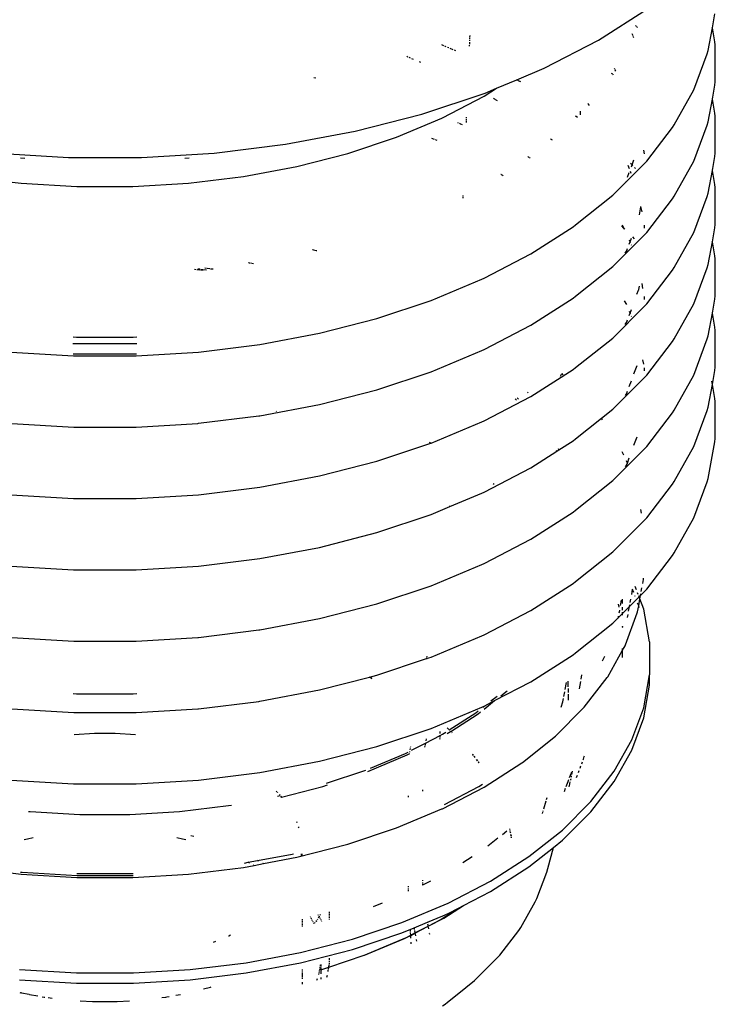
# Model space of a CAD drawing. Extents: x -15886 to -11493, y 1975 to 5059.
# Tile 36 of 47: x -13666 to -13650, y 3089 to 3111. Entities that reach past the tile are written whole.
import ezdxf

# ---------------------------------------------------------------- set-up
doc = ezdxf.new("R2010")
doc.units = 0
doc.header["$MEASUREMENT"] = 0
doc.layers.get('0').update_dxf_attribs({"linetype": 'CONTINUOUS'})

# ---------------------------------------------------------------- blocks, each defined once
blk = doc.blocks.new('A$C72A74DBC')
at = {"color": 2}
for p, q in [((273.998, 283.273), (274.558, 283.632)), ((275.304, 283.413), (275.333, 283.573)), ((274.395, 283.319), (274.385, 283.344)), ((274.434, 283.426), (274.421, 283.439)), ((274.445, 283.415), (274.436, 283.423)), ((275.256, 283.152), (275.304, 283.413)), ((275.304, 283.413), (275.302, 283.42)), ((275.333, 283.253), (275.304, 283.413)), ((272.522, 283.225), (272.523, 283.25)), ((272.523, 283.262), (272.524, 283.274)), ((272.524, 283.286), (272.525, 283.297)), ((272.525, 283.307), (272.526, 283.326)), ((273.376, 282.949), (273.998, 283.273)), ((274.402, 283.298), (274.396, 283.315)), ((275.337, 283.216), (275.333, 283.253)), ((272.226, 283.207), (272.201, 283.218)), ((272.254, 283.195), (272.239, 283.201)), ((272.284, 283.183), (272.269, 283.189)), ((272.333, 283.162), (272.3, 283.176)), ((272.365, 283.149), (272.349, 283.155)), ((272.521, 283.201), (272.521, 283.213)), ((275.244, 283.116), (275.256, 283.152)), ((275.337, 282.793), (275.337, 283.216)), ((271.814, 283.078), (271.8, 283.084)), ((271.844, 283.065), (271.828, 283.072)), ((271.877, 283.051), (271.86, 283.059)), ((271.964, 283.015), (271.947, 283.022)), ((275.092, 282.703), (275.244, 283.116)), ((273.062, 282.818), (273.376, 282.949)), ((274.185, 282.939), (274.181, 282.945)), ((274.19, 282.93), (274.186, 282.936)), ((274.198, 282.916), (274.191, 282.927)), ((270.759, 282.835), (270.735, 282.84)), ((272.83, 282.721), (273.062, 282.818)), ((273.097, 282.799), (273.062, 282.818)), ((273.108, 282.794), (273.102, 282.797)), ((274.162, 282.88), (274.149, 282.89)), ((274.163, 282.88), (274.162, 282.88)), ((274.17, 282.872), (274.165, 282.878)), ((275.333, 282.755), (275.337, 282.793)), ((272.688, 282.629), (272.83, 282.721)), ((272.699, 282.665), (272.83, 282.721)), ((274.866, 282.301), (275.092, 282.703)), ((275.304, 282.596), (275.333, 282.755)), ((271.973, 282.424), (272.699, 282.665)), ((272.21, 282.381), (272.688, 282.629)), ((272.801, 282.601), (272.794, 282.605)), ((272.809, 282.596), (272.805, 282.598)), ((272.822, 282.587), (272.813, 282.593)), ((272.841, 282.575), (272.827, 282.584)), ((275.256, 282.335), (275.304, 282.596)), ((275.304, 282.596), (275.302, 282.603)), ((275.333, 282.436), (275.304, 282.596)), ((273.789, 282.456), (273.789, 282.444)), ((273.789, 282.44), (273.789, 282.415)), ((273.883, 282.539), (273.878, 282.546)), ((273.896, 282.522), (273.885, 282.537)), ((271.208, 282.227), (271.973, 282.424)), ((271.683, 282.16), (272.203, 282.378)), ((272.203, 282.378), (272.21, 282.381)), ((272.484, 282.328), (272.484, 282.348)), ((272.485, 282.354), (272.485, 282.367)), ((272.486, 282.378), (272.486, 282.388)), ((273.741, 282.397), (273.735, 282.402)), ((273.758, 282.384), (273.744, 282.395)), ((275.244, 282.299), (275.256, 282.335)), ((275.337, 282.399), (275.333, 282.436)), ((275.337, 281.975), (275.337, 282.399)), ((270.412, 282.078), (271.208, 282.227)), ((272.394, 282.319), (272.385, 282.323)), ((272.416, 282.31), (272.404, 282.315)), ((272.44, 282.3), (272.422, 282.308)), ((274.551, 281.885), (274.847, 282.269)), ((274.847, 282.269), (274.866, 282.301)), ((275.092, 281.886), (275.244, 282.299)), ((271.127, 281.974), (271.683, 282.16)), ((272.118, 282.133), (272.088, 282.146)), ((272.151, 282.12), (272.131, 282.128)), ((273.452, 282.139), (273.45, 282.141)), ((273.461, 282.132), (273.455, 282.137)), ((273.471, 282.124), (273.463, 282.13)), ((269.593, 281.977), (270.412, 282.078)), ((274.524, 281.969), (274.516, 282.012)), ((267.09, 281.977), (267.923, 281.926)), ((267.375, 281.924), (267.425, 281.918)), ((267.923, 281.926), (268.76, 281.926)), ((268.76, 281.926), (269.593, 281.977)), ((269.258, 281.918), (269.309, 281.924)), ((270.54, 281.824), (271.127, 281.974)), ((273.193, 281.933), (273.19, 281.934)), ((273.203, 281.927), (273.195, 281.931)), ((273.215, 281.921), (273.206, 281.926)), ((274.383, 281.842), (274.405, 281.9)), ((274.525, 281.857), (274.551, 281.885)), ((274.866, 281.484), (275.092, 281.886)), ((275.304, 281.779), (275.333, 281.938)), ((275.333, 281.938), (275.337, 281.975)), ((269.93, 281.709), (270.54, 281.824)), ((274.162, 281.494), (274.525, 281.857)), ((274.353, 281.798), (274.339, 281.835)), ((274.373, 281.743), (274.364, 281.767)), ((274.383, 281.842), (274.365, 281.86)), ((274.376, 281.821), (274.383, 281.842)), ((274.39, 281.835), (274.383, 281.842)), ((274.423, 281.802), (274.411, 281.814)), ((275.256, 281.517), (275.304, 281.779)), ((275.304, 281.779), (275.302, 281.786)), ((275.333, 281.619), (275.304, 281.779)), ((266.754, 281.709), (267.382, 281.632)), ((269.301, 281.632), (269.93, 281.709)), ((272.882, 281.732), (272.88, 281.733)), ((272.899, 281.721), (272.885, 281.73)), ((272.905, 281.717), (272.901, 281.719)), ((274.306, 281.651), (274.308, 281.654)), ((274.332, 281.702), (274.351, 281.754)), ((267.382, 281.632), (268.021, 281.593)), ((268.021, 281.593), (268.663, 281.593)), ((268.663, 281.593), (269.301, 281.632)), ((275.337, 281.582), (275.333, 281.619)), ((275.337, 281.159), (275.337, 281.582)), ((272.446, 281.461), (272.447, 281.48)), ((272.448, 281.489), (272.448, 281.492)), ((273.735, 281.155), (274.162, 281.494)), ((274.551, 281.067), (274.847, 281.452)), ((274.847, 281.452), (274.866, 281.484)), ((275.092, 281.069), (275.244, 281.482)), ((275.244, 281.482), (275.256, 281.517)), ((274.467, 281.272), (274.483, 281.362)), ((274.497, 281.303), (274.485, 281.365)), ((273.224, 280.824), (273.708, 281.134)), ((273.708, 281.134), (273.735, 281.155)), ((274.29, 281.119), (274.265, 281.144)), ((274.29, 281.119), (274.272, 281.151)), ((274.298, 281.104), (274.29, 281.119)), ((274.301, 281.107), (274.29, 281.119)), ((274.526, 281.148), (274.524, 281.152)), ((274.526, 281.145), (274.526, 281.148)), ((274.526, 281.142), (274.526, 281.145)), ((274.526, 281.118), (274.526, 281.142)), ((275.304, 280.962), (275.333, 281.121)), ((275.333, 281.121), (275.337, 281.159)), ((274.162, 280.677), (274.525, 281.04)), ((274.36, 280.962), (274.353, 280.981)), ((274.36, 280.962), (274.375, 281.003)), ((274.412, 280.997), (274.39, 281.018)), ((274.525, 281.04), (274.551, 281.067)), ((274.866, 280.667), (275.092, 281.069)), ((270.727, 280.869), (270.722, 280.87)), ((270.764, 280.859), (270.732, 280.867)), ((274.305, 280.832), (274.325, 280.866)), ((274.325, 280.866), (274.327, 280.871)), ((274.327, 280.872), (274.332, 280.884)), ((274.327, 280.871), (274.327, 280.872)), ((274.351, 280.936), (274.36, 280.962)), ((274.365, 280.95), (274.36, 280.962)), ((274.375, 280.923), (274.373, 280.926)), ((275.256, 280.701), (275.304, 280.962)), ((275.304, 280.962), (275.302, 280.969)), ((275.333, 280.802), (275.304, 280.962)), ((270.772, 280.857), (270.768, 280.858)), ((272.687, 280.544), (273.224, 280.824)), ((275.337, 280.765), (275.333, 280.802)), ((275.337, 280.341), (275.337, 280.765)), ((269.389, 280.641), (269.369, 280.643)), ((269.428, 280.636), (269.399, 280.64)), ((269.428, 280.646), (269.408, 280.648)), ((269.468, 280.631), (269.437, 280.635)), ((269.467, 280.641), (269.438, 280.645)), ((269.507, 280.636), (269.476, 280.64)), ((269.505, 280.655), (269.485, 280.658)), ((269.544, 280.65), (269.515, 280.654)), ((269.584, 280.646), (269.553, 280.649)), ((269.989, 280.72), (269.983, 280.721)), ((270.003, 280.717), (269.996, 280.718)), ((270.044, 280.709), (270.01, 280.716)), ((273.735, 280.337), (274.162, 280.677)), ((274.847, 280.635), (274.866, 280.667)), ((275.092, 280.251), (275.244, 280.664)), ((275.244, 280.664), (275.256, 280.701)), ((272.079, 280.289), (272.66, 280.532)), ((272.66, 280.532), (272.687, 280.544)), ((274.551, 280.25), (274.847, 280.635)), ((274.458, 280.409), (274.459, 280.413)), ((274.459, 280.413), (274.46, 280.415)), ((274.46, 280.415), (274.467, 280.455)), ((274.507, 280.428), (274.497, 280.485)), ((273.224, 280.007), (273.708, 280.317)), ((273.708, 280.317), (273.735, 280.337)), ((274.439, 280.36), (274.458, 280.409)), ((274.526, 280.332), (274.524, 280.335)), ((274.526, 280.328), (274.526, 280.332)), ((274.526, 280.325), (274.526, 280.328)), ((274.526, 280.301), (274.526, 280.325)), ((275.304, 280.144), (275.333, 280.304)), ((275.333, 280.304), (275.337, 280.341)), ((271.457, 280.081), (272.079, 280.289)), ((274.162, 279.859), (274.525, 280.223)), ((274.323, 280.243), (274.298, 280.286)), ((274.36, 280.144), (274.375, 280.186)), ((274.525, 280.223), (274.551, 280.25)), ((274.866, 279.849), (275.092, 280.251)), ((270.801, 279.913), (271.457, 280.081)), ((274.351, 280.119), (274.36, 280.144)), ((274.36, 280.144), (274.353, 280.163)), ((274.365, 280.132), (274.36, 280.144)), ((274.375, 280.105), (274.373, 280.109)), ((275.256, 279.883), (275.304, 280.144)), ((275.304, 280.144), (275.302, 280.151)), ((275.333, 279.984), (275.304, 280.144)), ((272.687, 279.728), (273.224, 280.007)), ((274.305, 280.015), (274.325, 280.049)), ((274.325, 280.049), (274.327, 280.053)), ((274.327, 280.055), (274.332, 280.067)), ((274.327, 280.053), (274.327, 280.055)), ((275.337, 279.947), (275.333, 279.984)), ((267.976, 279.872), (268.016, 279.869)), ((268.016, 279.869), (268.667, 279.869)), ((268.667, 279.869), (268.707, 279.872)), ((270.118, 279.784), (270.801, 279.913)), ((273.735, 279.52), (274.162, 279.859)), ((274.847, 279.818), (274.866, 279.849)), ((275.092, 279.435), (275.244, 279.848)), ((275.244, 279.848), (275.256, 279.883)), ((275.337, 279.524), (275.337, 279.947)), ((268.015, 279.793), (267.975, 279.791)), ((268.669, 279.793), (268.015, 279.793)), ((268.708, 279.791), (268.669, 279.793)), ((269.415, 279.698), (270.118, 279.784)), ((274.551, 279.433), (274.847, 279.818)), ((267.268, 279.698), (267.983, 279.655)), ((268.015, 279.676), (267.979, 279.673)), ((267.983, 279.655), (268.701, 279.655)), ((268.669, 279.676), (268.015, 279.676)), ((268.705, 279.673), (268.669, 279.676)), ((268.701, 279.655), (269.415, 279.698)), ((272.079, 279.472), (272.66, 279.716)), ((272.66, 279.716), (272.687, 279.728)), ((273.708, 279.5), (273.735, 279.52)), ((274.405, 279.449), (274.44, 279.543)), ((274.517, 279.56), (274.507, 279.611)), ((274.526, 279.514), (274.524, 279.518)), ((274.526, 279.511), (274.526, 279.514)), ((274.526, 279.508), (274.526, 279.511)), ((274.526, 279.484), (274.526, 279.508)), ((275.333, 279.487), (275.337, 279.524)), ((271.457, 279.265), (272.079, 279.472)), ((273.224, 279.19), (273.708, 279.5)), ((273.575, 279.447), (273.558, 279.417)), ((273.593, 279.439), (273.582, 279.451)), ((274.162, 279.043), (274.525, 279.406)), ((274.525, 279.406), (274.551, 279.433)), ((274.866, 279.033), (275.092, 279.435)), ((275.304, 279.327), (275.333, 279.487)), ((274.351, 279.302), (274.376, 279.369)), ((275.256, 279.066), (275.304, 279.327)), ((275.304, 279.327), (275.297, 279.365)), ((275.333, 279.168), (275.304, 279.327)), ((270.801, 279.096), (271.457, 279.265)), ((272.687, 278.911), (273.224, 279.19)), ((273.082, 279.16), (273.067, 279.175)), ((273.192, 279.231), (273.186, 279.237)), ((274.306, 279.2), (274.325, 279.232)), ((274.325, 279.232), (274.327, 279.236)), ((274.327, 279.236), (274.328, 279.238)), ((274.328, 279.238), (274.332, 279.251)), ((270.118, 278.968), (270.801, 279.096)), ((273.059, 279.146), (273.043, 279.162)), ((275.244, 279.03), (275.256, 279.066)), ((275.337, 279.131), (275.333, 279.168)), ((275.337, 278.707), (275.337, 279.131)), ((269.415, 278.882), (270.105, 278.966)), ((270.105, 278.966), (270.118, 278.968)), ((270.309, 279.019), (270.305, 279.02)), ((274.033, 278.94), (274.03, 278.945)), ((274.033, 278.94), (274.162, 279.043)), ((274.551, 278.616), (274.847, 279.001)), ((274.847, 279.001), (274.866, 279.033)), ((275.092, 278.617), (275.244, 279.03)), ((267.276, 278.881), (267.985, 278.838)), ((267.985, 278.838), (268.698, 278.838)), ((268.698, 278.838), (269.407, 278.881)), ((269.407, 278.881), (269.415, 278.882)), ((272.079, 278.655), (272.66, 278.898)), ((272.66, 278.898), (272.687, 278.911)), ((273.735, 278.704), (274.033, 278.94)), ((274.046, 278.923), (274.033, 278.94)), ((274.405, 278.631), (274.44, 278.726)), ((271.457, 278.447), (272.077, 278.654)), ((272.077, 278.654), (272.062, 278.662)), ((272.077, 278.654), (272.079, 278.655)), ((273.544, 278.579), (273.708, 278.682)), ((273.708, 278.682), (273.735, 278.704)), ((274.525, 278.589), (274.551, 278.616)), ((274.866, 278.216), (275.092, 278.617)), ((275.256, 278.249), (275.333, 278.67)), ((275.333, 278.67), (275.337, 278.707)), ((273.224, 278.372), (273.52, 278.562)), ((273.52, 278.562), (273.514, 278.572)), ((273.52, 278.562), (273.544, 278.579)), ((273.521, 278.56), (273.52, 278.562)), ((273.544, 278.579), (273.539, 278.588)), ((274.162, 278.225), (274.525, 278.589)), ((274.29, 278.516), (274.268, 278.555)), ((270.801, 278.279), (271.457, 278.447)), ((274.306, 278.382), (274.325, 278.415)), ((274.329, 278.425), (274.319, 278.453)), ((274.325, 278.415), (274.327, 278.419)), ((274.327, 278.419), (274.328, 278.421)), ((274.328, 278.421), (274.329, 278.425)), ((274.329, 278.425), (274.351, 278.485)), ((274.332, 278.416), (274.329, 278.425)), ((270.118, 278.15), (270.801, 278.279)), ((272.687, 278.093), (273.224, 278.372)), ((272.802, 278.18), (272.793, 278.187)), ((273.735, 277.886), (274.162, 278.225)), ((274.551, 277.798), (274.847, 278.183)), ((274.847, 278.183), (274.866, 278.216)), ((275.092, 277.8), (275.244, 278.213)), ((275.244, 278.213), (275.256, 278.249)), ((267.268, 278.064), (267.983, 278.021)), ((268.701, 278.021), (269.415, 278.064)), ((269.415, 278.064), (270.118, 278.15)), ((272.295, 277.929), (272.66, 278.081)), ((272.66, 278.081), (272.687, 278.093)), ((267.983, 278.021), (268.701, 278.021)), ((272.079, 277.837), (272.295, 277.929)), ((272.295, 277.929), (272.296, 277.938)), ((271.457, 277.63), (272.079, 277.837)), ((273.224, 277.556), (273.708, 277.866)), ((273.708, 277.866), (273.735, 277.886)), ((274.492, 277.851), (274.484, 277.894)), ((274.162, 277.408), (274.525, 277.771)), ((274.525, 277.771), (274.551, 277.798)), ((274.866, 277.398), (275.092, 277.8)), ((270.801, 277.461), (271.457, 277.63)), ((272.687, 277.277), (273.224, 277.556)), ((270.118, 277.333), (270.801, 277.461)), ((273.735, 277.069), (274.162, 277.408)), ((274.551, 276.982), (274.847, 277.367)), ((274.847, 277.367), (274.866, 277.398)), ((269.415, 277.247), (270.118, 277.333)), ((272.079, 277.021), (272.66, 277.264)), ((272.66, 277.264), (272.687, 277.277)), ((267.268, 277.247), (267.983, 277.203)), ((267.983, 277.203), (268.701, 277.203)), ((268.701, 277.203), (269.415, 277.247)), ((273.224, 276.738), (273.708, 277.048)), ((273.708, 277.048), (273.735, 277.069)), ((274.505, 277.048), (274.514, 277.094)), ((274.514, 277.094), (274.515, 277.107)), ((271.457, 276.813), (272.079, 277.021)), ((274.379, 276.921), (274.389, 276.979)), ((274.389, 276.979), (274.39, 276.982)), ((274.389, 276.979), (274.389, 276.981)), ((274.402, 276.944), (274.389, 276.979)), ((274.434, 276.976), (274.42, 277.013)), ((274.454, 276.921), (274.447, 276.939)), ((274.48, 276.91), (274.525, 276.955)), ((274.48, 276.91), (274.483, 276.927)), ((274.489, 276.956), (274.496, 276.996)), ((274.525, 276.955), (274.551, 276.982)), ((270.801, 276.645), (271.457, 276.813)), ((274.235, 276.777), (274.229, 276.81)), ((274.251, 276.794), (274.263, 276.855)), ((274.275, 276.818), (274.275, 276.868)), ((274.354, 276.783), (274.464, 276.894)), ((274.354, 276.783), (274.357, 276.801)), ((274.362, 276.83), (274.37, 276.869)), ((274.419, 276.898), (274.416, 276.906)), ((274.459, 276.791), (274.447, 276.822)), ((274.459, 276.791), (274.473, 276.87)), ((274.464, 276.894), (274.46, 276.904)), ((274.464, 276.894), (274.48, 276.91)), ((274.473, 276.87), (274.464, 276.894)), ((274.473, 276.87), (274.48, 276.91)), ((274.516, 276.754), (274.473, 276.87)), ((272.687, 276.459), (273.224, 276.738)), ((274.226, 276.656), (274.275, 276.705)), ((274.237, 276.712), (274.241, 276.739)), ((274.241, 276.741), (274.242, 276.742)), ((274.241, 276.739), (274.241, 276.741)), ((274.242, 276.736), (274.241, 276.739)), ((274.275, 276.705), (274.354, 276.783)), ((274.275, 276.743), (274.275, 276.775)), ((274.275, 276.705), (274.275, 276.719)), ((274.275, 276.686), (274.275, 276.705)), ((274.309, 276.345), (274.443, 276.711)), ((274.331, 276.658), (274.337, 276.69)), ((274.344, 276.731), (274.354, 276.783)), ((274.443, 276.711), (274.446, 276.723)), ((274.446, 276.723), (274.459, 276.791)), ((274.465, 276.773), (274.459, 276.791)), ((274.584, 276.378), (274.516, 276.754)), ((270.118, 276.516), (270.801, 276.645)), ((273.735, 276.252), (274.162, 276.591)), ((274.162, 276.591), (274.226, 276.656)), ((274.225, 276.649), (274.226, 276.656)), ((274.226, 276.656), (274.229, 276.673)), ((269.415, 276.43), (270.105, 276.515)), ((270.105, 276.515), (270.118, 276.516)), ((274.275, 276.553), (274.275, 276.557)), ((274.276, 276.551), (274.275, 276.553)), ((274.275, 276.542), (274.276, 276.551)), ((274.277, 276.545), (274.276, 276.551)), ((267.276, 276.429), (267.985, 276.386)), ((267.985, 276.386), (268.698, 276.386)), ((268.698, 276.386), (269.407, 276.429)), ((269.407, 276.429), (269.415, 276.43)), ((272.079, 276.203), (272.66, 276.447)), ((272.66, 276.447), (272.687, 276.459)), ((274.584, 276.378), (274.584, 276)), ((273.708, 276.231), (273.735, 276.252)), ((274.104, 275.979), (274.275, 276.283)), ((274.275, 276.283), (274.304, 276.334)), ((274.275, 276.283), (274.275, 276.304)), ((274.275, 276.199), (274.275, 276.283)), ((274.304, 276.334), (274.309, 276.345)), ((271.457, 275.996), (272.026, 276.186)), ((272.026, 276.186), (272.079, 276.203)), ((272.027, 276.189), (272.026, 276.186)), ((272.026, 276.186), (272.026, 276.181)), ((272.032, 276.216), (272.029, 276.199)), ((273.224, 275.921), (273.708, 276.231)), ((274.043, 276.162), (274.072, 276.215)), ((270.801, 275.827), (271.374, 275.974)), ((271.374, 275.974), (271.375, 275.975)), ((271.374, 275.974), (271.402, 275.96)), ((271.375, 275.975), (271.457, 275.996)), ((271.403, 275.96), (271.375, 275.975)), ((272.808, 275.705), (273.224, 275.921)), ((273.617, 275.833), (273.631, 275.911)), ((273.649, 275.865), (273.649, 275.929)), ((273.78, 275.842), (273.795, 275.925)), ((273.8, 275.95), (273.809, 276.001)), ((273.835, 275.629), (274.098, 275.969)), ((274.098, 275.969), (274.104, 275.979)), ((274.516, 275.624), (274.584, 276)), ((274.584, 275.883), (274.584, 276)), ((267.976, 275.786), (268.016, 275.783)), ((268.667, 275.783), (268.707, 275.786)), ((270.118, 275.699), (270.801, 275.827)), ((272.878, 275.76), (272.95, 275.818)), ((273.602, 275.753), (273.612, 275.806)), ((273.649, 275.843), (273.649, 275.8)), ((274.516, 275.507), (274.584, 275.883)), ((268.016, 275.783), (268.667, 275.783)), ((269.415, 275.613), (270.105, 275.697)), ((270.105, 275.697), (270.118, 275.699)), ((272.687, 275.608), (272.808, 275.705)), ((272.694, 275.645), (272.808, 275.705)), ((272.763, 275.701), (272.836, 275.758)), ((273.569, 275.632), (273.591, 275.691)), ((273.591, 275.691), (273.598, 275.728)), ((273.649, 275.779), (273.649, 275.712)), ((267.276, 275.612), (267.985, 275.569)), ((267.985, 275.569), (268.698, 275.569)), ((268.698, 275.569), (269.407, 275.612)), ((269.407, 275.612), (269.415, 275.613)), ((272.079, 275.386), (272.66, 275.629)), ((272.287, 275.369), (272.594, 275.566)), ((272.594, 275.566), (272.621, 275.588)), ((272.619, 275.554), (272.646, 275.576)), ((272.66, 275.629), (272.687, 275.642)), ((272.673, 275.629), (272.694, 275.645)), ((272.687, 275.642), (272.694, 275.645)), ((273.505, 275.298), (273.828, 275.621)), ((273.828, 275.621), (273.835, 275.629)), ((274.38, 275.255), (274.516, 275.624)), ((272.305, 275.353), (272.619, 275.554)), ((274.38, 275.137), (274.516, 275.507)), ((271.457, 275.178), (272.079, 275.386)), ((272.184, 275.328), (272.185, 275.353)), ((272.211, 275.32), (272.248, 275.344)), ((272.28, 275.378), (272.264, 275.394)), ((272.264, 275.393), (272.279, 275.378)), ((272.264, 275.327), (272.304, 275.353)), ((272.287, 275.369), (272.286, 275.373)), ((272.287, 275.369), (272.29, 275.366)), ((272.291, 275.367), (272.287, 275.369)), ((272.302, 275.355), (272.304, 275.353)), ((272.305, 275.353), (272.303, 275.356)), ((272.304, 275.353), (272.307, 275.35)), ((272.304, 275.353), (272.305, 275.353)), ((272.308, 275.35), (272.305, 275.353)), ((272.317, 275.34), (272.321, 275.335)), ((272.322, 275.336), (272.318, 275.34)), ((268.224, 275.328), (267.99, 275.314)), ((268.46, 275.328), (268.224, 275.328)), ((268.694, 275.314), (268.46, 275.328)), ((272.015, 275.218), (272.183, 275.306)), ((272.016, 275.223), (272.015, 275.218)), ((272.024, 275.269), (272.019, 275.243)), ((272.181, 275.262), (272.182, 275.276)), ((272.182, 275.284), (272.183, 275.306)), ((272.183, 275.306), (272.211, 275.32)), ((272.183, 275.306), (272.183, 275.311)), ((273.127, 274.997), (273.505, 275.298)), ((274.178, 274.896), (274.38, 275.255)), ((270.801, 275.01), (271.457, 275.178)), ((271.785, 275.099), (271.817, 275.115)), ((271.833, 275.122), (271.831, 275.113)), ((271.839, 275.158), (271.836, 275.14)), ((271.842, 275.175), (271.841, 275.167)), ((271.857, 275.136), (272.015, 275.218)), ((272.009, 275.187), (272.006, 275.171)), ((272.015, 275.218), (272.011, 275.195)), ((274.178, 274.778), (274.38, 275.137)), ((270.118, 274.882), (270.801, 275.01)), ((271.354, 274.895), (271.805, 275.085)), ((271.387, 274.932), (271.785, 275.099)), ((271.805, 275.085), (271.828, 275.097)), ((271.828, 275.097), (271.827, 275.09)), ((271.828, 275.097), (271.832, 275.098)), ((272.554, 275.089), (272.563, 275.078)), ((272.564, 275.079), (272.555, 275.09)), ((272.572, 275.066), (272.581, 275.054)), ((272.582, 275.055), (272.573, 275.067)), ((272.6, 275.029), (272.61, 275.016)), ((272.611, 275.017), (272.601, 275.029)), ((272.619, 275.004), (272.628, 274.993)), ((272.629, 274.994), (272.62, 275.005)), ((273.119, 274.991), (273.127, 274.997)), ((273.806, 274.982), (273.815, 275.005)), ((273.823, 275.027), (273.825, 275.034)), ((273.825, 275.034), (273.831, 275.049)), ((273.831, 275.049), (273.835, 275.065)), ((273.835, 275.065), (273.836, 275.073)), ((270.882, 274.758), (271.322, 274.905)), ((271.322, 274.905), (271.331, 274.909)), ((272.688, 274.715), (273.119, 274.991)), ((273.693, 274.859), (273.7, 274.897)), ((273.769, 274.88), (273.778, 274.906)), ((273.788, 274.932), (273.797, 274.958)), ((273.911, 274.551), (274.178, 274.896)), ((267.268, 274.795), (267.983, 274.752)), ((268.701, 274.752), (269.415, 274.795)), ((269.415, 274.795), (270.118, 274.882)), ((273.629, 274.722), (273.649, 274.777)), ((273.649, 274.779), (273.658, 274.802)), ((273.666, 274.824), (273.687, 274.878)), ((273.67, 274.752), (273.675, 274.773)), ((273.681, 274.793), (273.683, 274.801)), ((273.683, 274.805), (273.684, 274.807)), ((273.683, 274.804), (273.683, 274.805)), ((273.683, 274.801), (273.683, 274.804)), ((273.684, 274.807), (273.684, 274.811)), ((273.687, 274.878), (273.686, 274.879)), ((273.687, 274.878), (273.687, 274.881)), ((273.687, 274.828), (273.69, 274.844)), ((273.748, 274.824), (273.759, 274.853)), ((273.911, 274.433), (274.178, 274.778)), ((267.983, 274.752), (268.701, 274.752)), ((270.311, 274.661), (270.305, 274.667)), ((270.367, 274.601), (270.84, 274.723)), ((270.84, 274.723), (270.893, 274.74)), ((271.981, 274.682), (271.981, 274.667)), ((272.21, 274.467), (272.688, 274.715)), ((272.232, 274.515), (272.628, 274.721)), ((272.628, 274.721), (272.668, 274.747)), ((273.607, 274.663), (273.621, 274.703)), ((273.661, 274.717), (273.669, 274.75)), ((270.324, 274.648), (270.318, 274.655)), ((270.318, 274.609), (270.349, 274.617)), ((270.35, 274.622), (270.344, 274.628)), ((270.358, 274.599), (270.367, 274.601)), ((270.367, 274.601), (270.36, 274.611)), ((271.818, 274.613), (271.818, 274.598)), ((273.395, 274.555), (273.367, 274.461)), ((273.405, 274.59), (273.398, 274.568)), ((273.584, 274.223), (273.911, 274.551)), ((267.465, 274.436), (267.486, 274.434)), ((267.486, 274.434), (268.055, 274.399)), ((268.628, 274.399), (269.198, 274.434)), ((269.198, 274.434), (269.758, 274.503)), ((269.758, 274.503), (269.792, 274.509)), ((271.683, 274.246), (272.203, 274.464)), ((272.203, 274.464), (272.21, 274.467)), ((273.362, 274.444), (273.36, 274.434)), ((273.584, 274.106), (273.911, 274.433)), ((268.055, 274.399), (268.628, 274.399)), ((273.358, 274.428), (273.353, 274.413)), ((270.545, 274.304), (270.54, 274.318)), ((270.567, 274.246), (270.562, 274.26)), ((271.127, 274.06), (271.683, 274.246)), ((272.898, 274.173), (272.947, 274.212)), ((272.98, 274.236), (272.981, 274.23)), ((272.982, 274.231), (272.981, 274.237)), ((272.984, 274.215), (272.986, 274.207)), ((272.987, 274.208), (272.985, 274.216)), ((273.2, 273.918), (273.584, 274.223)), ((267.453, 274.119), (267.415, 274.109)), ((267.52, 274.132), (267.453, 274.119)), ((269.231, 274.119), (269.164, 274.132)), ((269.268, 274.109), (269.231, 274.119)), ((269.361, 274.148), (269.327, 274.156)), ((272.731, 274.04), (272.846, 274.132)), ((272.987, 274.198), (272.989, 274.189)), ((272.99, 274.19), (272.988, 274.199)), ((272.992, 274.17), (272.996, 274.151)), ((272.997, 274.152), (272.993, 274.171)), ((272.997, 274.142), (272.999, 274.132)), ((273, 274.132), (272.998, 274.142)), ((273.481, 274.024), (273.584, 274.106)), ((270.54, 273.91), (271.127, 274.06)), ((273.2, 273.8), (273.481, 274.024)), ((273.419, 273.783), (273.481, 274.024)), ((269.983, 273.853), (270.09, 273.874)), ((270.091, 273.873), (270.09, 273.874)), ((270.091, 273.873), (270.488, 273.948)), ((270.107, 273.865), (270.091, 273.873)), ((270.159, 273.838), (270.54, 273.91)), ((270.488, 273.948), (270.502, 273.951)), ((270.593, 273.932), (270.596, 273.949)), ((270.598, 273.95), (270.598, 273.934)), ((272.445, 273.851), (272.549, 273.918)), ((272.762, 273.637), (273.2, 273.918)), ((266.754, 273.795), (267.382, 273.718)), ((269.301, 273.718), (269.93, 273.795)), ((269.93, 273.795), (270.051, 273.818)), ((269.942, 273.845), (269.982, 273.854)), ((269.983, 273.853), (269.982, 273.854)), ((269.999, 273.845), (269.983, 273.853)), ((270.05, 273.819), (270.045, 273.821)), ((270.051, 273.818), (270.159, 273.838)), ((270.053, 273.817), (270.051, 273.818)), ((270.157, 273.839), (270.152, 273.841)), ((270.161, 273.837), (270.159, 273.838)), ((272.762, 273.52), (273.2, 273.8)), ((273.405, 273.741), (273.419, 273.783)), ((267.376, 273.741), (267.393, 273.739)), ((267.382, 273.718), (268.021, 273.679)), ((267.393, 273.739), (268.024, 273.701)), ((268.018, 273.724), (268.028, 273.723)), ((268.021, 273.679), (268.663, 273.679)), ((268.024, 273.701), (268.659, 273.701)), ((268.028, 273.723), (268.655, 273.723)), ((268.655, 273.723), (268.665, 273.724)), ((268.659, 273.701), (268.665, 273.701)), ((268.663, 273.679), (269.301, 273.718)), ((271.981, 273.647), (271.981, 273.639)), ((271.985, 273.594), (272.078, 273.642)), ((273.293, 273.438), (273.405, 273.741)), ((271.818, 273.579), (271.818, 273.57)), ((271.818, 273.552), (271.818, 273.543)), ((271.818, 273.533), (271.818, 273.524)), ((271.981, 273.621), (271.981, 273.611)), ((271.981, 273.602), (271.981, 273.593)), ((272.276, 273.384), (272.762, 273.637)), ((272.45, 273.357), (272.762, 273.52)), ((273.274, 273.4), (273.293, 273.438)), ((271.419, 273.345), (271.524, 273.389)), ((271.746, 273.162), (272.276, 273.384)), ((272.219, 273.216), (272.393, 273.328)), ((272.224, 273.213), (272.45, 273.357)), ((272.276, 273.267), (272.393, 273.328)), ((272.393, 273.328), (272.45, 273.357)), ((273.109, 273.106), (273.274, 273.4)), ((270.601, 273.202), (270.601, 273.195)), ((270.7, 273.22), (270.696, 273.227)), ((270.713, 273.198), (270.704, 273.213)), ((270.777, 273.197), (270.783, 273.207)), ((270.79, 273.243), (270.786, 273.25)), ((270.789, 273.218), (270.797, 273.231)), ((270.797, 273.231), (270.794, 273.236)), ((270.797, 273.231), (270.8, 273.238)), ((270.803, 273.221), (270.797, 273.231)), ((270.806, 273.247), (270.811, 273.256)), ((270.811, 273.206), (270.807, 273.213)), ((270.82, 273.19), (270.816, 273.198)), ((270.917, 273.276), (270.917, 273.284)), ((270.917, 273.251), (270.917, 273.268)), ((270.917, 273.233), (270.917, 273.242)), ((270.917, 273.215), (270.917, 273.224)), ((270.917, 273.198), (270.917, 273.206)), ((272.037, 273.167), (272.214, 273.241)), ((272.045, 273.12), (272.22, 273.21)), ((272.045, 273.123), (272.193, 273.199)), ((272.194, 273.2), (272.193, 273.199)), ((272.198, 273.202), (272.194, 273.2)), ((272.198, 273.202), (272.219, 273.216)), ((272.214, 273.241), (272.276, 273.267)), ((272.22, 273.21), (272.224, 273.213)), ((270.601, 273.186), (270.601, 273.169)), ((270.601, 273.16), (270.601, 273.152)), ((270.601, 273.143), (270.601, 273.134)), ((270.601, 273.125), (270.601, 273.117)), ((270.721, 273.182), (270.717, 273.19)), ((270.73, 273.167), (270.726, 273.175)), ((270.738, 273.153), (270.734, 273.159)), ((270.745, 273.154), (270.753, 273.164)), ((270.761, 273.175), (270.77, 273.186)), ((270.766, 273.176), (270.772, 273.187)), ((270.829, 273.175), (270.824, 273.182)), ((271.18, 272.973), (271.746, 273.162)), ((271.746, 273.045), (271.884, 273.102)), ((271.844, 273.06), (271.842, 273.08)), ((271.884, 273.102), (272.037, 273.167)), ((271.884, 273.102), (271.887, 273.083)), ((271.894, 273.044), (272.045, 273.123)), ((271.895, 273.041), (272.045, 273.12)), ((272.037, 273.167), (272.038, 273.161)), ((272.04, 273.15), (272.045, 273.123)), ((272.045, 273.123), (272.045, 273.121)), ((272.045, 273.12), (272.046, 273.118)), ((272.047, 273.111), (272.051, 273.089)), ((273.086, 273.072), (273.109, 273.106)), ((269.759, 273.011), (269.763, 273.012)), ((269.763, 273.012), (269.782, 273.022)), ((270.582, 272.82), (271.18, 272.973)), ((271.18, 272.856), (271.746, 273.045)), ((271.316, 272.789), (271.774, 272.982)), ((271.324, 272.792), (271.788, 272.986)), ((271.774, 272.982), (271.846, 273.019)), ((271.788, 272.986), (271.797, 272.991)), ((271.797, 272.991), (271.846, 273.016)), ((271.846, 273.019), (271.844, 273.049)), ((271.846, 273.019), (271.894, 273.044)), ((271.846, 273.016), (271.895, 273.041)), ((271.846, 273.018), (271.846, 273.019)), ((271.847, 273.014), (271.846, 273.016)), ((271.848, 272.984), (271.847, 273.007)), ((271.889, 273.072), (271.894, 273.044)), ((271.894, 273.044), (271.895, 273.043)), ((271.895, 273.041), (271.895, 273.039)), ((271.896, 273.033), (271.9, 273.011)), ((271.908, 272.968), (271.908, 272.966)), ((272.059, 273.046), (272.059, 273.044)), ((272.059, 273.043), (272.062, 273.028)), ((272.869, 272.791), (273.086, 273.072)), ((269.586, 272.938), (269.614, 272.95)), ((270.582, 272.702), (271.18, 272.856)), ((271.852, 272.936), (271.851, 272.938)), ((271.853, 272.919), (271.852, 272.935)), ((271.909, 272.965), (271.911, 272.95)), ((269.96, 272.703), (270.582, 272.82)), ((270.908, 272.653), (271.312, 272.788)), ((270.917, 272.737), (270.917, 272.753)), ((271.312, 272.788), (271.313, 272.789)), ((271.313, 272.789), (271.316, 272.789)), ((271.316, 272.789), (271.324, 272.792)), ((272.578, 272.498), (272.842, 272.762)), ((272.842, 272.762), (272.869, 272.791)), ((269.32, 272.624), (269.96, 272.703)), ((269.96, 272.585), (270.582, 272.702)), ((270.803, 272.62), (270.807, 272.637)), ((270.808, 272.645), (270.81, 272.655)), ((270.812, 272.667), (270.814, 272.679)), ((270.819, 272.668), (270.819, 272.681)), ((270.819, 272.648), (270.819, 272.658)), ((270.819, 272.623), (270.819, 272.64)), ((270.828, 272.626), (270.908, 272.652)), ((270.903, 272.624), (270.908, 272.651)), ((270.908, 272.653), (270.912, 272.677)), ((270.908, 272.652), (270.908, 272.653)), ((270.914, 272.686), (270.916, 272.697)), ((270.917, 272.71), (270.917, 272.723)), ((267.364, 272.624), (268.015, 272.585)), ((268.015, 272.585), (268.669, 272.585)), ((268.669, 272.585), (269.32, 272.624)), ((269.32, 272.507), (269.96, 272.585)), ((270.603, 272.625), (270.603, 272.613)), ((270.603, 272.602), (270.603, 272.593)), ((270.603, 272.585), (270.603, 272.568)), ((270.603, 272.567), (270.603, 272.565)), ((270.603, 272.563), (270.604, 272.55)), ((270.604, 272.545), (270.604, 272.533)), ((270.604, 272.526), (270.604, 272.518)), ((270.775, 272.511), (270.779, 272.523)), ((270.794, 272.567), (270.795, 272.575)), ((270.797, 272.582), (270.799, 272.595)), ((270.8, 272.601), (270.802, 272.614)), ((270.803, 272.616), (270.803, 272.618)), ((270.819, 272.596), (270.819, 272.621)), ((270.819, 272.575), (270.819, 272.59)), ((270.819, 272.515), (270.819, 272.535)), ((270.821, 272.624), (270.828, 272.626)), ((270.885, 272.537), (270.889, 272.549)), ((270.889, 272.549), (270.891, 272.559)), ((270.899, 272.601), (270.901, 272.617)), ((267.364, 272.507), (268.015, 272.467)), ((268.015, 272.467), (268.669, 272.467)), ((268.669, 272.467), (269.32, 272.507)), ((269.472, 272.402), (269.553, 272.423)), ((269.553, 272.423), (269.56, 272.425)), ((270.604, 272.478), (270.604, 272.467)), ((270.604, 272.465), (270.604, 272.458)), ((270.771, 272.501), (270.774, 272.509)), ((272.378, 272.339), (272.578, 272.498)), ((267.366, 272.362), (267.377, 272.359)), ((267.386, 272.357), (267.377, 272.359)), ((267.386, 272.357), (267.473, 272.341)), ((267.477, 272.34), (267.573, 272.322)), ((267.624, 272.312), (267.645, 272.308)), ((267.645, 272.308), (267.654, 272.307)), ((267.69, 272.303), (267.737, 272.297)), ((268.994, 272.303), (269.039, 272.308)), ((269.039, 272.308), (269.046, 272.31)), ((269.052, 272.311), (269.079, 272.316)), ((269.154, 272.33), (269.206, 272.34)), ((272.267, 272.251), (272.378, 272.339)), ((268.058, 272.266), (268.201, 272.258)), ((268.201, 272.258), (268.483, 272.258)), ((268.483, 272.258), (268.625, 272.266)), ((272.211, 272.21), (272.24, 272.229)), ((272.24, 272.229), (272.267, 272.251))]:
    blk.add_line(p, q, dxfattribs=at)

msp = doc.modelspace()

# ---------------------------------------------------------------- block references
at = {"xscale": 2, "yscale": 2, "zscale": 2}
msp.add_blockref('A$C72A74DBC', (-14200.758, 2544.209, 0), dxfattribs=at)

doc.saveas('drawing.dxf')
